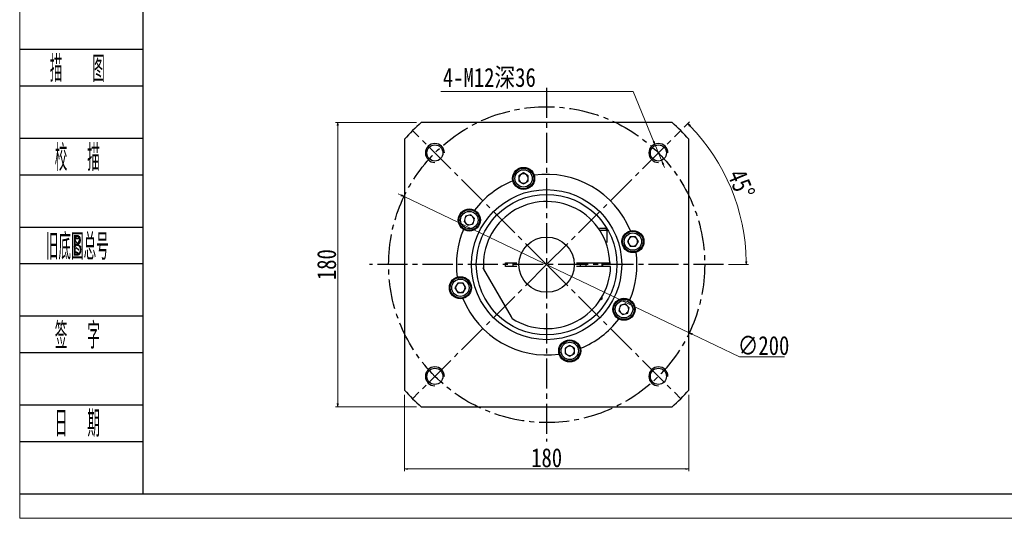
# Model space of a CAD drawing. Header units: millimetres. Extents: x 25 to 1371, y -9 to 916.
# Tile 1 of 6: x 32 to 655, y -9 to 307. Entities that reach past the tile are written whole.
import ezdxf
from ezdxf.enums import TextEntityAlignment as Align

# ---------------------------------------------------------------- set-up
doc = ezdxf.new("R2010")
doc.units = ezdxf.units.MM
doc.linetypes.add('CENTER2', pattern=[28.575, 19.05, -3.175, 3.175, -3.175])
for name, color, linetype in [('1轮廓实线层', 7, 'Continuous'), ('2细线层', 4, 'Continuous'), ('3中心线层', 1, 'CENTER2'), ('6文字层', 3, 'Continuous')]:
    doc.layers.add(name, color=color, linetype=linetype)
doc.layers.add('图框_外框线', color=7, linetype='Continuous', lineweight=18)
doc.layers.add('尺寸线层', color=3, linetype='Continuous', lineweight=18)
doc.styles.add('PC_TEXTSTYLE', font='ISOCP.SHX', dxfattribs={"width": 0.707, "bigfont": 'GBCBIG.SHX'})
doc.styles.get("Standard").update_dxf_attribs({"font": 'SimSun.ttf'})
doc.styles.add('宋体', font='SimSun.ttf', dxfattribs={"width": 0.8})
doc.dimstyles.new('A水平标注', dxfattribs={"dimtxt": 3.5, "dimasz": 2, "dimexe": 1.5, "dimexo": 3, "dimgap": 1.1, "dimtad": 1, "dimtoh": 1, "dimdec": 1, "dimdsep": 46, "dimtxsty": '宋体', "dimblk": 'OPEN', "dimcen": 3, "dimclrd": 3, "dimclre": 3, "dimclrt": 6, "dimadec": 0, "dimazin": 0, "dimtm": 1e-09, "dimtfac": 1, "dimtdec": 1, "dimtix": 1, "dimtmove": 0, "dimatfit": 3, "dimldrblk": 'OPEN', "dimfxl": 0, "dimlwd": 13, "dimlwe": 13, "dimarcsym": 0})
doc.dimstyles.new('A水平标注$0', dxfattribs={"dimtxt": 3.5, "dimasz": 2, "dimexe": 1.5, "dimexo": 3, "dimgap": 1.1, "dimtad": 1, "dimtoh": 1, "dimdec": 4, "dimdsep": 46, "dimtxsty": '宋体', "dimblk": 'OPEN', "dimcen": 3, "dimclrd": 3, "dimclre": 3, "dimclrt": 6, "dimadec": 0, "dimazin": 0, "dimtm": 1e-09, "dimtfac": 1, "dimtdec": 4, "dimtix": 1, "dimtmove": 0, "dimatfit": 3, "dimldrblk": 'OPEN', "dimfxl": 0, "dimlwd": 13, "dimlwe": 13, "dimarcsym": 0})

# ---------------------------------------------------------------- blocks, each defined once
blk = doc.blocks.new('_Open')
at = {"color": 0, "linetype": 'ByBlock', "lineweight": -2}
for p, q in [((-1, 0.17), (0, 0)), ((-1, -0.17), (0, 0)), ((0, 0), (-1, 0))]:
    blk.add_line(p, q, dxfattribs=at)
blk = doc.blocks.new('*D30')
at = {"layer": 'Defpoints', "color": 0, "transparency": 16777216}
for p in [(275.1, 72.53), (455.1, 72.53), (275.1, 22.61)]:
    blk.add_point(p, dxfattribs=at)
at = {"layer": '尺寸线层', "color": 3, "lineweight": 13, "transparency": 16777216}
for p, q in [((275.1, 69.53), (275.1, 21.11)), ((455.1, 69.53), (455.1, 21.11)), ((453.1, 22.61), (277.1, 22.61))]:
    blk.add_line(p, q, dxfattribs=at)
at = {"layer": '尺寸线层', "color": 3, "lineweight": 13, "transparency": 16777216, "xscale": 2, "yscale": 2, "zscale": 2, "rotation": 180}
blk.add_blockref('_Open', (275.1, 22.61), dxfattribs=at)
at = {"layer": '尺寸线层', "color": 3, "lineweight": 13, "transparency": 16777216, "xscale": 2, "yscale": 2, "zscale": 2}
blk.add_blockref('_Open', (455.1, 22.61), dxfattribs=at)
at = {"layer": '尺寸线层', "color": 6, "transparency": 16777216, "insert": (365.1, 29.61), "char_height": 12, "attachment_point": 5, "style": '宋体'}
blk.add_mtext('180', dxfattribs=at)
blk = doc.blocks.new('*D31')
at = {"layer": 'Defpoints', "color": 0, "transparency": 16777216}
for p in [(433.52, 228.16), (438.1, 217.07)]:
    blk.add_point(p, dxfattribs=at)
at = {"layer": '尺寸线层', "color": 3, "lineweight": 13, "transparency": 16777216}
for p, q in [((298.19, 261.42), (419.76, 261.42)), ((419.76, 261.42), (432.75, 230)), ((438.1, 217.07), (433.52, 228.16)), ((438.87, 215.22), (439.63, 213.37))]:
    blk.add_line(p, q, dxfattribs=at)
at = {"layer": '尺寸线层', "color": 3, "lineweight": 13, "transparency": 16777216, "xscale": 2, "yscale": 2, "zscale": 2}
for p, rotation in [((433.52, 228.16), 292.464714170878), ((438.1, 217.07), 112.464714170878)]:
    blk.add_blockref('_Open', p, dxfattribs=dict(at, rotation=rotation))
at = {"layer": '尺寸线层', "color": 6, "transparency": 16777216, "insert": (328.84, 269.83), "char_height": 12, "attachment_point": 5, "style": '宋体'}
blk.add_mtext('{4-M12深36}{}{}', dxfattribs=at)
blk = doc.blocks.new('*U29')
at = {"layer": '3中心线层'}
blk.add_line((-42.43, -42.43), (42.43, 42.43), dxfattribs=at)
blk = doc.blocks.new('*U28')
at = {"layer": '1轮廓实线层', "color": 0, "linetype": 'ByBlock', "lineweight": -2}
for p, rotation in [((683.56, 487.42), 90), ((683.56, 402.56), 180), ((768.41, 402.56), 270)]:
    blk.add_blockref('*U29', p, dxfattribs=dict(at, rotation=rotation))
blk.add_blockref('*U29', (768.41, 487.42), dxfattribs=at)
blk = doc.blocks.new('*D32')
at = {"layer": 'Defpoints', "color": 0, "transparency": 16777216}
for p in [(449.95, 236.75), (487.08, 184.59), (253.1, 151.9), (365.1, 151.9), (477.1, 151.9)]:
    blk.add_point(p, dxfattribs=at)
at = {"layer": '尺寸线层', "color": 3, "lineweight": 13, "transparency": 16777216}
for p, q in [((452.07, 238.87), (455.46, 242.26)), ((480.1, 151.9), (492.89, 151.9))]:
    blk.add_line(p, q, dxfattribs=at)
blk.add_arc((365.1, 151.9), 126.29, 0.9074, 44.0926, dxfattribs=at)
at = {"layer": '尺寸线层', "color": 3, "lineweight": 13, "transparency": 16777216, "xscale": 2, "yscale": 2, "zscale": 2}
for p, rotation in [((454.4, 241.2), 134.5463002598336), ((491.39, 151.9), 270.4536997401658)]:
    blk.add_blockref('_Open', p, dxfattribs=dict(at, rotation=rotation))
at = {"layer": '尺寸线层', "color": 6, "transparency": 16777216, "insert": (488.24, 202.91), "char_height": 12, "attachment_point": 5, "rotation": 292.5, "style": '宋体'}
blk.add_mtext('45°', dxfattribs=at)
blk = doc.blocks.new('*D33')
at = {"layer": 'Defpoints', "color": 0, "transparency": 16777216}
for p in [(274.85, 194.96), (455.35, 108.84)]:
    blk.add_point(p, dxfattribs=at)
at = {"layer": '尺寸线层', "color": 3, "lineweight": 13, "transparency": 16777216}
for p, q in [((273.04, 195.82), (271.24, 196.69)), ((274.85, 194.96), (455.35, 108.84)), ((487.21, 93.64), (457.16, 107.98)), ((515.51, 93.64), (487.21, 93.64))]:
    blk.add_line(p, q, dxfattribs=at)
at = {"layer": '尺寸线层', "color": 3, "lineweight": 13, "transparency": 16777216, "xscale": 2, "yscale": 2, "zscale": 2}
for p, rotation in [((274.85, 194.96), 334.4924475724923), ((455.35, 108.84), 154.4924475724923)]:
    blk.add_blockref('_Open', p, dxfattribs=dict(at, rotation=rotation))
at = {"layer": '尺寸线层', "color": 6, "transparency": 16777216, "insert": (502.34, 100.64), "char_height": 12, "attachment_point": 5, "style": '宋体'}
blk.add_mtext('∅200', dxfattribs=at)
blk = doc.blocks.new('*D34')
at = {"layer": 'Defpoints', "color": 0, "transparency": 16777216}
for p in [(285.73, 241.9), (232.91, 61.9), (285.73, 61.9)]:
    blk.add_point(p, dxfattribs=at)
at = {"layer": '尺寸线层', "color": 3, "lineweight": 13, "transparency": 16777216}
for p, q in [((282.73, 241.9), (231.41, 241.9)), ((232.91, 239.9), (232.91, 63.9)), ((282.73, 61.9), (231.41, 61.9))]:
    blk.add_line(p, q, dxfattribs=at)
at = {"layer": '尺寸线层', "color": 3, "lineweight": 13, "transparency": 16777216, "xscale": 2, "yscale": 2, "zscale": 2}
for p, rotation in [((232.91, 241.9), 90), ((232.91, 61.9), 270)]:
    blk.add_blockref('_Open', p, dxfattribs=dict(at, rotation=rotation))
at = {"layer": '尺寸线层', "color": 6, "transparency": 16777216, "insert": (225.91, 151.9), "char_height": 12, "attachment_point": 5, "rotation": 90, "style": '宋体'}
blk.add_mtext('180', dxfattribs=at)

msp = doc.modelspace()

# ---------------------------------------------------------------- linework, layer by layer
at = {"layer": '1轮廓实线层'}
for p, q in [((444.47098, 241.90058), (285.7259, 241.90058)), ((275.09844, 231.27312), (275.09844, 72.52804)), ((455.09844, 72.52804), (455.09844, 231.27312)), ((350.47516, 209.93949), (347.47516, 208.20744)), ((347.47516, 208.20744), (347.47516, 204.74334)), ((353.47516, 208.20744), (350.47516, 209.93949)), ((353.47516, 204.74334), (353.47516, 208.20744)), ((347.47516, 204.74334), (350.47516, 203.01129)), ((350.47516, 203.01129), (353.47516, 204.74334)), ((313.71851, 182.60007), (312.82194, 179.25401)), ((317.06458, 183.49665), (313.71851, 182.60007)), ((319.51407, 181.04716), (317.06458, 183.49665)), ((318.61749, 177.70109), (319.51407, 181.04716)), ((312.82194, 179.25401), (315.27143, 176.80452)), ((315.27143, 176.80452), (318.61749, 177.70109)), ((398.43386, 174.90058), (401.84844, 174.90058)), ((399.26257, 173.65058), (403.09844, 173.65058)), ((417.9412, 169.52386), (416.20915, 166.52386)), ((421.4053, 169.52386), (417.9412, 169.52386)), ((423.13735, 166.52386), (421.4053, 169.52386)), ((416.20915, 166.52386), (417.9412, 163.52386)), ((417.9412, 163.52386), (421.4053, 163.52386)), ((421.4053, 163.52386), (423.13735, 166.52386)), ((339.09844, 150.65058), (339.09844, 153.15058)), ((339.09844, 153.15058), (344.13567, 153.15058)), ((344.13567, 150.65058), (339.09844, 150.65058)), ((345.63854, 153.15058), (346.1396, 153.15058)), ((346.1396, 150.65058), (345.63854, 150.65058)), ((384.05728, 153.15058), (384.55833, 153.15058)), ((384.55833, 150.65058), (384.05728, 150.65058)), ((386.0612, 153.15058), (405.0789, 153.15058)), ((405.0789, 150.65058), (386.0612, 150.65058)), ((325.20373, 149.00025), (342.63932, 118.80091)), ((308.79158, 140.27731), (307.05953, 137.27731)), ((307.05953, 137.27731), (308.79158, 134.27731)), ((312.25568, 140.27731), (308.79158, 140.27731)), ((313.98773, 137.27731), (312.25568, 140.27731)), ((312.25568, 134.27731), (313.98773, 137.27731)), ((308.79158, 134.27731), (312.25568, 134.27731)), ((399.10212, 129.90058), (399.69844, 129.90058)), ((400.09844, 130.30058), (399.3576, 130.30058)), ((411.57939, 126.10007), (410.68281, 122.75401)), ((414.92545, 126.99665), (411.57939, 126.10007)), ((417.37494, 124.54716), (414.92545, 126.99665)), ((410.68281, 122.75401), (413.1323, 120.30452)), ((413.1323, 120.30452), (416.47836, 121.20109)), ((416.47836, 121.20109), (417.37494, 124.54716)), ((379.72172, 100.78987), (376.72172, 99.05782)), ((382.72172, 99.05782), (379.72172, 100.78987)), ((376.72172, 99.05782), (376.72172, 95.59372)), ((376.72172, 95.59372), (379.72172, 93.86167)), ((379.72172, 93.86167), (382.72172, 95.59372)), ((382.72172, 95.59372), (382.72172, 99.05782)), ((285.7259, 61.90058), (444.47098, 61.90058))]:
    msp.add_line(p, q, dxfattribs=at)
at = {"layer": '1轮廓实线层', "flags": 128}
msp.add_lwpolyline([(400.57643, 150.65058), (400.59844, 151.90058), (400.57406, 153.21603)], dxfattribs=at)
at = {"layer": '1轮廓实线层'}
for centre, radius in [((294.38776, 222.61126), 5.1), ((435.80912, 222.61126), 5.1), ((350.47516, 206.47539), 7), ((350.47516, 206.47539), 6.5), ((350.47516, 206.47539), 5.5), ((365.09844, 151.90058), 47.5), ((365.09844, 151.90058), 44.5), ((316.168, 180.15058), 7), ((316.168, 180.15058), 6.5), ((316.168, 180.15058), 5.5), ((365.09844, 151.90058), 17.5), ((419.67325, 166.52386), 7), ((419.67325, 166.52386), 6.5), ((419.67325, 166.52386), 5.5), ((310.52363, 137.27731), 7), ((310.52363, 137.27731), 6.5), ((310.52363, 137.27731), 5.5), ((414.02887, 123.65058), 7), ((414.02887, 123.65058), 6.5), ((414.02887, 123.65058), 5.5), ((379.72172, 97.32577), 7), ((379.72172, 97.32577), 6.5), ((379.72172, 97.32577), 5.5), ((294.38776, 81.1899), 5.1), ((435.80912, 81.1899), 5.1)]:
    msp.add_circle(centre, radius, dxfattribs=at)
for centre, radius, start, end in [((365.09844, 151.90058), 120, 131.40962211, 138.59037789), ((365.09844, 151.90058), 120, 41.40962211, 48.59037789), ((350.47516, 206.47539), 3, 120, 180), ((350.47516, 206.47539), 3, 180, 240), ((350.47516, 206.47539), 3, 60, 120), ((350.47516, 206.47539), 3, 0, 60), ((350.47516, 206.47539), 3, 300, 0), ((365.09844, 151.90058), 57.15, 22.03202623, 97.96797377), ((365.09844, 151.90058), 57.15, 112.03202623, 142.96797377), ((350.47516, 206.47539), 3, 240, 300), ((365.09844, 151.90058), 40, 1.79078466, 184.15806724), ((316.168, 180.15058), 3, 165, 225), ((316.168, 180.15058), 3, 105, 165), ((316.168, 180.15058), 3, 45, 105), ((316.168, 180.15058), 3, 345, 45), ((316.168, 180.15058), 3, 225, 285), ((316.168, 180.15058), 3, 285, 345), ((401.84844, 173.65058), 1.25, 0, 90), ((365.09844, 151.90058), 57.15, 157.03202623, 187.96797377), ((419.67325, 166.52386), 3, 90, 150), ((419.67325, 166.52386), 3, 30, 90), ((419.67325, 166.52386), 3, 150, 210), ((419.67325, 166.52386), 3, 210, 270), ((419.67325, 166.52386), 3, 270, 330), ((419.67325, 166.52386), 3, 330, 30), ((365.09844, 151.90058), 57.15, 337.03202623, 7.96797377), ((365.09844, 151.90058), 40.5, 237.26604445, 358.23133086), ((365.09844, 151.90058), 21.5, 176.66697051, 183.33302949), ((365.09844, 151.90058), 21.5, 356.66697051, 3.33302949), ((310.52363, 137.27731), 3, 150, 210), ((310.52363, 137.27731), 3, 90, 150), ((310.52363, 137.27731), 3, 30, 90), ((310.52363, 137.27731), 3, 330, 30), ((310.52363, 137.27731), 3, 210, 270), ((310.52363, 137.27731), 3, 270, 330), ((365.09844, 151.90058), 57.15, 202.03202623, 277.96797377), ((414.02887, 123.65058), 3, 105, 165), ((414.02887, 123.65058), 3, 45, 105), ((414.02887, 123.65058), 3, 345, 45), ((414.02887, 123.65058), 3, 165, 225), ((414.02887, 123.65058), 3, 225, 285), ((414.02887, 123.65058), 3, 285, 345), ((365.09844, 151.90058), 57.15, 292.03202623, 322.96797377), ((379.72172, 97.32577), 3, 120, 180), ((379.72172, 97.32577), 3, 60, 120), ((379.72172, 97.32577), 3, 0, 60), ((379.72172, 97.32577), 3, 180, 240), ((379.72172, 97.32577), 3, 240, 300), ((379.72172, 97.32577), 3, 300, 0), ((365.09844, 151.90058), 120, 221.40962211, 228.59037789), ((365.09844, 151.90058), 120, 311.40962211, 318.59037789)]:
    msp.add_arc(centre, radius, start, end, dxfattribs=at)
for points in [[(403.09844, 173.65058), (403.09844, 165.90951)], [(324.64454, 149.9688), (325.20373, 149.00025)], [(344.13567, 153.15058), (345.13754, 153.15058)], [(345.13754, 150.65058), (344.13567, 150.65058)], [(345.13754, 153.15058), (345.63854, 153.15058)], [(345.63854, 150.65058), (345.13754, 150.65058)], [(384.55833, 153.15058), (385.05934, 153.15058)], [(385.05934, 150.65058), (384.55833, 150.65058)], [(385.05934, 153.15058), (386.0612, 153.15058)], [(386.0612, 150.65058), (385.05934, 150.65058)], [(390.09844, 150.65058), (390.09844, 153.15058)], [(400.09844, 153.15058), (400.09844, 150.65058)], [(405.0789, 153.15058), (405.57914, 153.15058)], [(405.57914, 150.65058), (405.0789, 150.65058)], [(400.09844, 131.5229), (400.09844, 130.30058)], [(400.09844, 130.30058), (399.69844, 129.90058)], [(342.63932, 118.80091), (343.19851, 117.83237)]]:
    msp.add_open_spline(points, degree=1, dxfattribs=at)
at = {"layer": '2细线层'}
for p, q in [((31.98661, 288.26632), (109.49029, 288.26632)), ((31.98661, 265.09296), (109.49029, 265.09296)), ((31.98661, 231.98814), (109.49029, 231.98814)), ((31.98661, 208.81478), (109.49029, 208.81478)), ((31.98661, 175.70997), (109.49029, 175.70997)), ((31.98661, 152.5366), (109.49029, 152.5366)), ((31.98661, 119.43179), (109.49029, 119.43179)), ((31.98661, 96.25842), (109.49029, 96.25842)), ((31.98661, 63.15361), (109.49029, 63.15361)), ((31.98661, 39.98024), (109.49029, 39.98024)), ((31.98661, 6.87543), (109.49029, 6.87543))]:
    msp.add_line(p, q, dxfattribs=at)
for centre in [(294.38776, 222.61126), (435.80912, 222.61126), (294.38776, 81.1899), (435.80912, 81.1899)]:
    msp.add_arc(centre, 6, 0, 270, dxfattribs=at)
at = {"layer": '3中心线层'}
for p, q in [((365.09844, 263.90058), (365.09844, 39.90058)), ((477.09844, 151.90058), (253.09844, 151.90058))]:
    msp.add_line(p, q, dxfattribs=at)
msp.add_circle((365.09844, 151.90058), 100, dxfattribs=at)
at = {"layer": '图框_外框线', "color": 3}
msp.add_lwpolyline([(31.6524, -8.69215), (1339.32897, -8.69215), (1339.32897, 916.02199), (31.6524, 916.02199)], close=True, dxfattribs=at)
at = {"layer": '图框_外框线', "color": 3, "lineweight": 25}
msp.add_lwpolyline([(109.49029, 6.87543), (1323.76139, 6.87543), (1323.76139, 900.45442), (109.49029, 900.45442)], close=True, dxfattribs=at)

# ---------------------------------------------------------------- block references
at = {"layer": '1轮廓实线层', "xscale": -1}
msp.add_blockref('*U28', (1091.08407, -293.08922), dxfattribs=at)

# ---------------------------------------------------------------- texts
at = {"layer": '6文字层', "color": 3, "style": 'PC_TEXTSTYLE'}
for s, width, p in [('描   图', 0.6667, (68.10927, 276.67964)), ('校  描', 0.667, (68.10927, 220.40146)), ('旧底图总号', 0.667, (68.10927, 164.12328)), ('签  字', 0.667, (68.10927, 107.8451)), ('日  期', 0.667, (68.12991, 51.89733))]:
    msp.add_text(s, height=16.552406, dxfattribs=dict(at, width=width)).set_placement(p, align=Align.MIDDLE)
at = {"layer": '6文字层', "width": 0.707}
msp.add_text('B', height=13.24192, dxfattribs=at).set_placement((68.10927, 164.12328), align=Align.MIDDLE)

# ---------------------------------------------------------------- dimensions: what is measured, and where the dimension line sits
at = {"layer": '尺寸线层'}
dim = msp.add_diameter_dim_2p(p1=(438.1018, 217.06657), p2=(433.51643, 228.15595), text='{4-M12深36}{}{}', dimstyle='A水平标注', override={"dimtxt": 12, "dimgap": 1, "dimdec": 4, "dimtdec": 4, "dimtfill": 0}, dxfattribs=at)
dim.commit()
dim.dimension.update_dxf_attribs({"geometry": '*D31', "text_midpoint": (328.84141, 261.42409), "dimtype": 163})
dim = msp.add_linear_dim(base=(232.90672, 61.90058), p1=(285.7259, 241.90058), p2=(285.7259, 61.90058), angle=90, dimstyle='A水平标注$0', override={"dimtxt": 12, "dimgap": 1, "dimtfill": 0}, dxfattribs=at)
dim.commit()
dim.dimension.update_dxf_attribs({"geometry": '*D34', "text_midpoint": (225.90672, 151.90058)})
dim = msp.add_angular_dim_2l(base=(487.08231, 184.58606), line1=((477.09844, 151.90058), (253.09844, 151.90058)), line2=((365.09844, 151.90058), (449.95125, 236.7534)), dimstyle='A水平标注', override={"dimtxt": 12, "dimgap": 1, "dimdec": 4, "dimtdec": 4, "dimtfill": 0}, dxfattribs=at)
dim.commit()
dim.dimension.update_dxf_attribs({"geometry": '*D32', "text_midpoint": (488.23957, 202.90731)})
dim = msp.add_diameter_dim_2p(p1=(274.84559, 194.96359), p2=(455.35129, 108.83758), dimstyle='A水平标注', override={"dimtxt": 12, "dimgap": 1, "dimdec": 4, "dimtdec": 4, "dimtfill": 0}, dxfattribs=at)
dim.commit()
dim.dimension.update_dxf_attribs({"geometry": '*D33', "text_midpoint": (502.33938, 93.63777), "dimtype": 163})
dim = msp.add_linear_dim(base=(275.09844, 22.60714), p1=(455.09844, 72.52804), p2=(275.09844, 72.52804), angle=180, dimstyle='A水平标注$0', override={"dimtxt": 12, "dimgap": 1, "dimtfill": 0}, dxfattribs=at)
dim.commit()
dim.dimension.update_dxf_attribs({"geometry": '*D30', "text_midpoint": (365.09844, 22.60714), "dimtype": 160})

doc.saveas('drawing.dxf')
